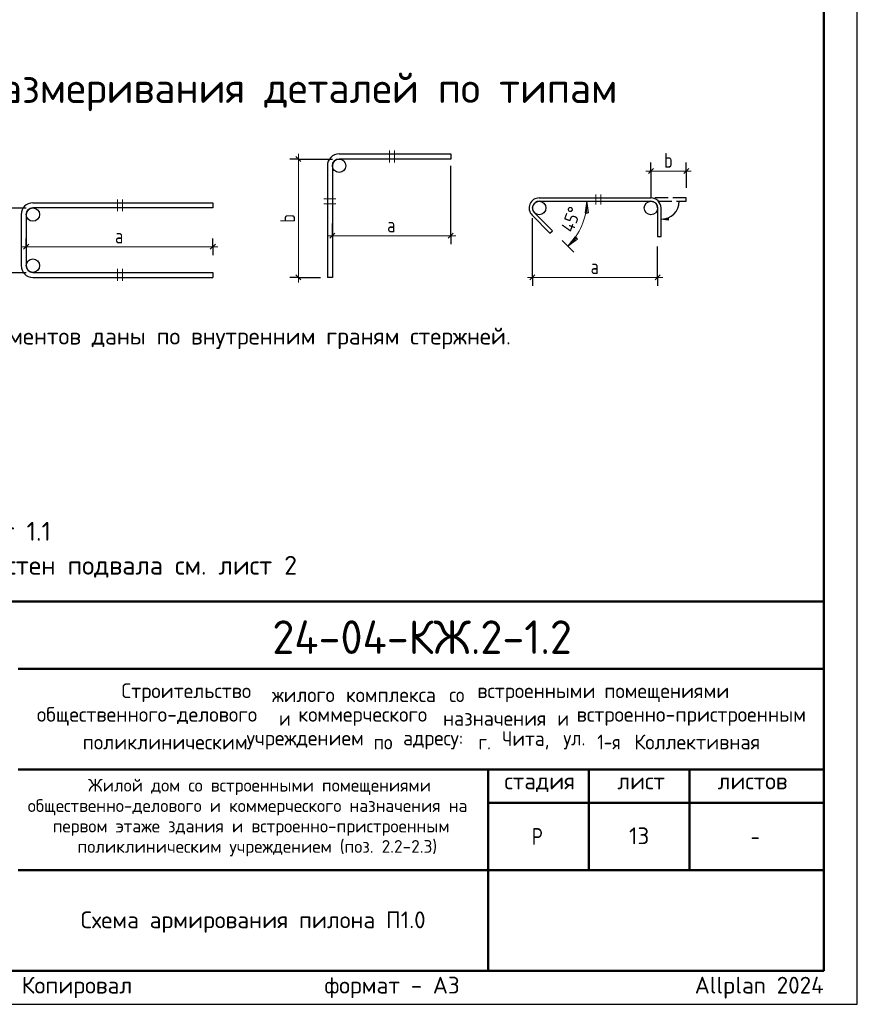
# Model space of a CAD drawing. Header units: millimetres. Extents: x 0 to 50400, y 0 to 35640.
# Tile 10 of 11: x 35426 to 50400, y 0 to 17602. Entities that reach past the tile are written whole.
import ezdxf

# ---------------------------------------------------------------- set-up
doc = ezdxf.new("R2010")
doc.units = ezdxf.units.MM
doc.linetypes.add('______2', pattern=[324, 240, -84])
doc.layers.add('Standard', color=7, linetype='Continuous', lineweight=25)
doc.layers.add('Надписи', color=7, linetype='Continuous', lineweight=25)
doc.styles.add('ISOCPEUR', font='txt')

msp = doc.modelspace()

# ---------------------------------------------------------------- hatches: boundary and pattern name
at = {"layer": 'Standard', "linetype": 'Continuous', "lineweight": -3, "transparency": 33554687}
msp.add_hatch(color=7, dxfattribs=at).paths.add_polyline_path([(47017, 14015), (46891, 14033), (47017, 14051)], flags=16)

# ---------------------------------------------------------------- linework, layer by layer
at = {"layer": 'Standard', "color": 7, "linetype": 'Continuous', "lineweight": 25, "transparency": 33554687}
for p, q in [((40363, 15156), (40453, 15066)), ((40926, 14991), (40926, 12995)), ((41016, 14991), (41016, 12995)), ((46666, 14851), (46756, 14941)), ((47297, 14851), (47387, 14941)), ((44713, 14416), (46711, 14416)), ((44713, 14356), (46711, 14356)), ((35452, 14118), (35452, 13205)), ((35542, 14118), (35542, 13205)), ((40971, 13695), (41061, 13785)), ((43088, 13695), (43178, 13785)), ((35497, 13498), (35587, 13588)), ((38834, 13498), (38924, 13588)), ((35662, 13085), (38879, 13085)), ((38879, 13085), (38879, 12995)), ((40363, 13040), (40453, 12950)), ((44548, 12950), (44638, 13040)), ((46786, 12950), (46876, 13040)), ((35662, 12995), (38879, 12995)), ((41016, 12995), (40926, 12995)), ((49800, 600), (49800, 7200)), ((27600, 600), (49800, 600)), ((27600, 600), (49800, 600)), ((27600, 600), (49800, 600))]:
    msp.add_line(p, q, dxfattribs=at)
at = {"layer": 'Standard', "color": 7, "linetype": 'Continuous', "lineweight": 13, "transparency": 33554687}
for p, q in [((40408, 15111), (40408, 15201)), ((42038, 15261), (42038, 15051)), ((42128, 15051), (42128, 15261)), ((46711, 14896), (46621, 14896)), ((46711, 14896), (47342, 14896)), ((47342, 14896), (47432, 14896)), ((45727, 14296), (45727, 14476)), ((45817, 14476), (45817, 14296)), ((37172, 14388), (37172, 14178)), ((37262, 14178), (37262, 14388)), ((40866, 14399), (41076, 14399)), ((41076, 14309), (40866, 14309)), ((45562, 14356), (45412, 14356)), ((45562, 14356), (45532, 14146)), ((45592, 14146), (45562, 14356)), ((45562, 14356), (45562, 14131)), ((45562, 14356), (45562, 14356)), ((45562, 14356), (45712, 14356)), ((45532, 14146), (45592, 14146)), ((41016, 13740), (40926, 13740)), ((41016, 13740), (43133, 13740)), ((43133, 13740), (43223, 13740)), ((45228, 13551), (45122, 13657)), ((45228, 13551), (45356, 13721)), ((45228, 13551), (45387, 13710)), ((45398, 13678), (45228, 13551)), ((45356, 13721), (45398, 13678)), ((35542, 13543), (35452, 13543)), ((35542, 13543), (38879, 13543)), ((38879, 13543), (38969, 13543)), ((45228, 13551), (45228, 13551)), ((45228, 13551), (45334, 13445)), ((37172, 13145), (37172, 12935)), ((37262, 12935), (37262, 13145)), ((40408, 12995), (40408, 12905)), ((44593, 12995), (44503, 12995)), ((44593, 12995), (46831, 12995)), ((46831, 12995), (46921, 12995))]:
    msp.add_line(p, q, dxfattribs=at)
at = {"layer": 'Standard', "color": 253, "linetype": 'Continuous', "lineweight": -3, "true_color": 0xa0a0a0, "transparency": 33554687}
for p, q in [((40408, 15111), (40258, 15111)), ((40408, 15111), (40558, 15111)), ((43133, 13740), (43133, 14991)), ((46711, 14896), (46711, 15046)), ((47342, 14896), (47342, 15046)), ((46711, 14896), (46711, 14746)), ((46711, 14896), (46711, 14416)), ((47342, 14896), (47342, 14746)), ((47342, 14896), (47342, 14596)), ((41016, 13740), (41016, 13961)), ((44593, 12995), (44593, 14056)), ((41016, 13740), (41016, 13890)), ((41016, 13740), (41016, 13590)), ((43133, 13740), (43133, 13890)), ((43133, 13740), (43133, 13590)), ((35542, 13543), (35542, 13693)), ((38879, 13543), (38879, 13693)), ((35542, 13543), (35542, 13393)), ((38879, 13543), (38879, 13393)), ((46831, 12995), (46831, 13545)), ((34934, 13085), (35542, 13085)), ((44593, 12995), (44593, 13145)), ((46831, 12995), (46831, 13145)), ((40408, 12995), (40258, 12995)), ((40408, 12995), (40558, 12995)), ((40408, 12995), (40806, 12995)), ((44593, 12995), (44593, 12845)), ((46831, 12995), (46831, 12845))]:
    msp.add_line(p, q, dxfattribs=at)
at = {"layer": 'Standard', "color": 7, "linetype": '______2', "lineweight": 25, "transparency": 33554687}
for p, q in [((47342, 14416), (46711, 14416)), ((46845, 14356), (47342, 14356)), ((47342, 14356), (47342, 14416))]:
    msp.add_line(p, q, dxfattribs=at)
at = {"layer": 'Standard', "color": 251, "linetype": 'Continuous', "lineweight": -3, "true_color": 0x656565, "transparency": 33554687}
for p, q in [((46891, 14033), (47017, 14051)), ((46891, 14033), (46891, 14033)), ((46891, 14033), (46891, 14033)), ((46891, 14033), (46891, 14033)), ((47017, 14015), (46891, 14033)), ((47017, 14051), (47017, 14015)), ((47017, 14033), (47026, 14033))]:
    msp.add_line(p, q, dxfattribs=at)
at = {"layer": 'Standard', "color": 7, "linetype": 'Continuous', "lineweight": 50, "transparency": 33554687}
for p, q in [((27600, 7200), (49800, 7200)), ((35400, 6000), (49800, 6000)), ((35400, 4200), (49800, 4200)), ((43800, 2400), (43800, 4200)), ((45600, 2400), (45600, 4200)), ((47400, 2400), (47400, 4200)), ((43800, 3600), (49800, 3600)), ((35400, 2400), (49800, 2400)), ((43800, 600), (43800, 2400)), ((43800, 600), (43800, 2400))]:
    msp.add_line(p, q, dxfattribs=at)
at = {"layer": 'Standard', "color": 7, "linetype": 'Continuous', "lineweight": 25, "transparency": 33554687}
msp.add_lwpolyline([(0, 0), (50400, 0), (50400, 35640), (0, 35640), (0, 0)], close=True, dxfattribs=at)
at = {"layer": 'Standard', "color": 7, "linetype": 'Continuous', "lineweight": 50, "transparency": 33554687}
msp.add_lwpolyline([(2400, 35040), (49800, 35040), (49800, 600), (2400, 600), (2400, 35040)], close=True, dxfattribs=at)
at = {"layer": 'Standard', "color": 7, "linetype": 'Continuous', "lineweight": 25, "transparency": 33554687}
for points in [[(41136, 15201), (43133, 15201), (43133, 15111), (41136, 15111)], [(35662, 14328), (38879, 14328), (38879, 14238), (35662, 14238)], [(44585, 14109), (44906, 13788), (44949, 13830), (44628, 14151)], [(46831, 14236), (46831, 13725), (46891, 13725), (46891, 14236)]]:
    msp.add_lwpolyline(points, dxfattribs=at)
at = {"layer": 'Standard', "color": 253, "linetype": 'Continuous', "lineweight": -3, "true_color": 0xa0a0a0, "transparency": 33554687}
for points in [[(40408, 15111), (40931, 15111), (40931, 15111), (41016, 15111)], [(34934, 14238), (35401, 14238), (35401, 14238), (35542, 14238)]]:
    msp.add_lwpolyline(points, dxfattribs=at)
at = {"layer": 'Standard', "color": 7, "linetype": 'Continuous', "lineweight": 13, "transparency": 33554687}
msp.add_lwpolyline([(40408, 15111), (40408, 13943), (40408, 13943), (40408, 12995)], dxfattribs=at)
at = {"layer": 'Standard', "color": 9, "linetype": 'Continuous', "lineweight": -3, "true_color": 0xc7c7c7, "transparency": 33554687}
for centre in [(41136, 14991), (44713, 14236), (46711, 14236), (35662, 14118), (35662, 13205)]:
    msp.add_circle(centre, 120, dxfattribs=at)
at = {"layer": 'Standard', "color": 7, "linetype": 'Continuous', "lineweight": 25, "transparency": 33554687}
for centre, radius, start, end in [((41136, 14991), 210, 90, 180), ((41136, 14991), 120, 90, 180), ((35662, 14118), 210, 90, 180), ((44713, 14236), 180, 90, 225), ((44713, 14236), 120, 90, 225), ((46711, 14236), 180, 0, 90), ((46711, 14236), 120, 0, 90), ((35662, 14118), 120, 90, 180), ((35662, 13205), 210, 180, 270), ((35662, 13205), 120, 180, 270)]:
    msp.add_arc(centre, radius, start, end, dxfattribs=at)
at = {"layer": 'Standard', "color": 7, "linetype": 'Continuous', "lineweight": 13, "transparency": 33554687}
msp.add_arc((44423, 14356), 1139, 315, 0, dxfattribs=at)
at = {"layer": 'Standard', "color": 251, "linetype": 'Continuous', "lineweight": -3, "true_color": 0x656565, "transparency": 33554687}
msp.add_arc((46891, 14356), 323, 270, 0, dxfattribs=at)

# ---------------------------------------------------------------- texts
at = {"layer": 'Standard', "color": 7, "linetype": 'Continuous', "lineweight": 50, "transparency": 33554687, "attachment_point": 7, "style": 'ISOCPEUR'}
for s, insert, char_height, width in [('\\W0.99;Схема образмеривания деталей по типам', (31828, 15966), 540, 14650.47), ('\\W0.96;24-04-КЖ.2-1.2', (39942, 6262), 600, 5924.13)]:
    msp.add_mtext(s, dxfattribs=dict(at, insert=insert, char_height=char_height, width=width))
at = {"layer": 'Standard', "color": 7, "linetype": 'Continuous', "lineweight": 25, "transparency": 33554687, "style": 'ISOCPEUR'}
for s, insert, char_height, width, attachment_point in [('\\W0.78;b', (46947, 14956), 264, 287.23, 7), ('\\W0.78;a', (41996, 13800), 264, 287.23, 7), ('\\W0.78;a', (37131, 13603), 264, 287.23, 7), ('\\W0.78;a', (45633, 13055), 264, 287.23, 7), ('\\W1.00;* - Размеры гнутых элементов даны по внутренним граням стержней. ', (30577, 11713), 300, 13987.13, 7), ('\\W0.98;Строительство ', (37245, 5402), 264, 2820.83, 7), ('\\W0.96;жилого ', (39937, 5402), 264, 1446.12, 7), ('\\W0.97;комплекса ', (41257, 5402), 264, 1975.29, 7), ('\\W0.90;со ', (43105, 5402), 264, 620.97, 7), ('\\W0.98;встроенными ', (43607, 5402), 264, 2398.16, 7), ('\\W0.98;помещениями', (45877, 5402), 264, 2292.21, 7), ('\\W0.99;общественного-делового ', (35733, 4980), 264, 4457.19, 7), ('\\W0.87;и ', (40063, 4980), 264, 457.48, 7), ('\\W0.98;коммерческого ', (40406, 4980), 264, 2714.91, 7), ('\\W0.97;назначения ', (42993, 4980), 264, 2173.24, 7), ('\\W0.87;и ', (45039, 4980), 264, 457.46, 7), ('\\W0.99;встроенно-пристроенным', (45382, 4980), 264, 4298.92, 7), ('\\W0.98;поликлиническим ', (36552, 4557), 264, 3058.06, 7), ('\\W0.98;учреждением ', (39482, 4557), 264, 2397.9, 7), ('\\W0.91;по ', (41752, 4557), 264, 647.69, 7), ('\\W0.96;адресу: ', (42280, 4557), 264, 1472.67, 7), ('\\W0.89;г. ', (43627, 4557), 264, 539.49, 7), ('\\W0.95;Чита, ', (44049, 4557), 264, 1221.07, 7), ('\\W0.92;ул. ', (45145, 4557), 264, 728.23, 7), ('\\W0.86;1-я ', (45752, 4557), 264, 773.52, 7), ('\\W0.98;Коллективная', (46412, 4557), 264, 2450.61, 7), ('\\W0.99;стадия    лист     листов', (44091, 3795), 300, 5247.11, 7), ('\\W0.80;Р', (44580, 2850), 300, 359.84, 7), ('\\W0.78;-', (48495, 2850), 300, 326.39, 7), ('\\A1;{\\fISOCPEUR|i0|b0;\\H300.000000;\\W1.000000;\\C7;Схема армирования пилона П1.0}\\P', (39600, 1660), 300, 6177.07, 2)]:
    msp.add_mtext(s, dxfattribs=dict(at, insert=insert, char_height=char_height, width=width, attachment_point=attachment_point))
at = {"layer": 'Standard', "color": 7, "linetype": 'Continuous', "lineweight": 18, "transparency": 33554687, "insert": (45319, 13781), "char_height": 240, "width": 613.34, "attachment_point": 7, "rotation": 70.1429, "style": 'ISOCPEUR'}
msp.add_mtext('\\W0.91;45%%d', dxfattribs=at)
at = {"layer": 'Standard', "color": 7, "linetype": 'Continuous', "lineweight": 25, "transparency": 33554687, "insert": (40348, 13974), "char_height": 264, "width": 287.23, "attachment_point": 7, "rotation": 90, "style": 'ISOCPEUR'}
msp.add_mtext('\\W0.78;b', dxfattribs=at)
at = {"layer": 'Standard', "color": 7, "linetype": 'Continuous', "lineweight": 13, "transparency": 33554687, "insert": (27600, 8624), "char_height": 336, "width": 12857.88, "attachment_point": 1, "line_spacing_factor": 1.084337}
msp.add_mtext('\\A1;{\\fISOCPEUR|i0|b0;\\H335.999994;\\W1.000000;\\C7;1. Ведомость расхода стали см. лист 1.1}\\P{\\fISOCPEUR|i0|b0;\\H335.999994;\\W1.000000;\\C7;2. Опалубочный план конструкции стен подвала см. лист 2}\\P', dxfattribs=at)
at = {"layer": 'Standard', "color": 7, "linetype": 'Continuous', "lineweight": 18, "transparency": 33554687, "char_height": 228, "attachment_point": 7, "style": 'ISOCPEUR'}
for s, insert, width in [('\\W0.99;Жилой дом со встроенными помещениями', (36647, 3741), 6015.25), ('\\W0.99;общественно-делового и коммерческого назначения на', (35570, 3376), 8168.16), ('\\W0.99;первом этаже здания и встроенно-пристроенным', (36015, 3011), 7279.77), ('\\W0.99;поликлиническим учреждением (поз. 2.2-2.3)', (36459, 2646), 6390.3)]:
    msp.add_mtext(s, dxfattribs=dict(at, insert=insert, width=width))
at = {"layer": 'Standard', "color": 8, "linetype": 'Continuous', "lineweight": 13, "transparency": 33554687, "insert": (49800, 297), "char_height": 300, "width": 14099.36, "attachment_point": 6, "style": 'ISOCPEUR'}
msp.add_mtext('\\A1;{\\fISOCPEUR|i0|b0;\\H300.000000;\\W1.000000;\\C8;Копировал                  формат - А3                      Allplan 2024}\\P', dxfattribs=at)
at = {"layer": 'Надписи', "color": 7, "linetype": 'Continuous', "lineweight": 13, "transparency": 33554687, "insert": (46500, 3012), "char_height": 300, "width": 472.5, "attachment_point": 5, "style": 'ISOCPEUR'}
msp.add_mtext('\\A1;{\\fISOCPEUR|i0|b0;\\H300.000000;\\W1.000000;\\C7;13}\\P', dxfattribs=at)

doc.saveas('drawing.dxf')
